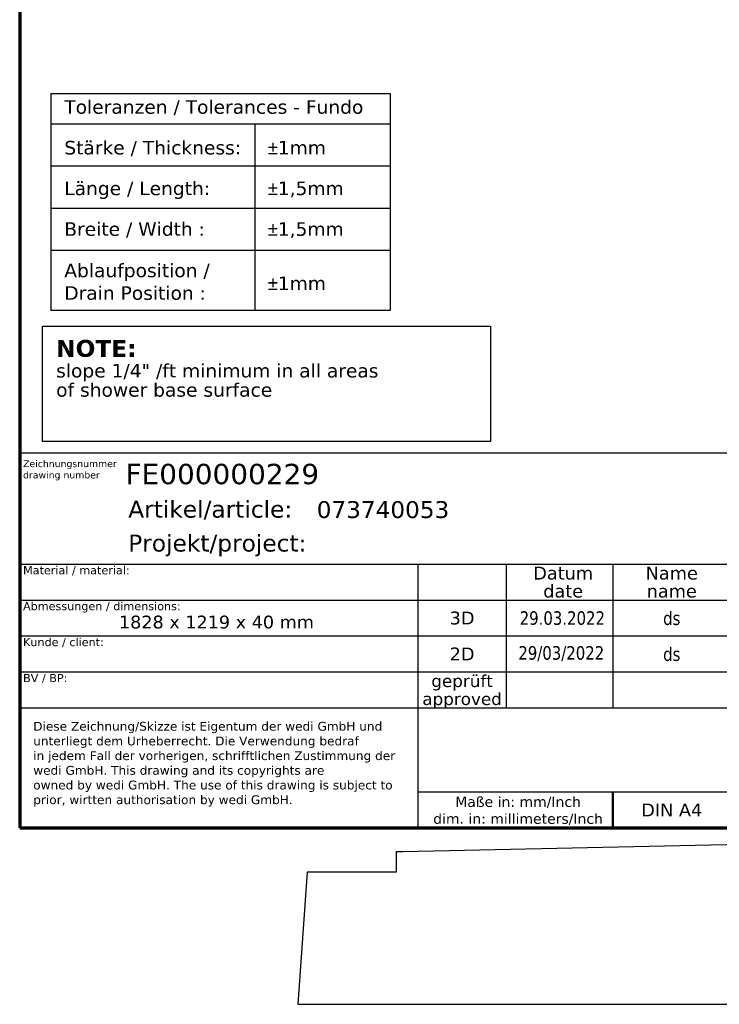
# Model space of a CAD drawing. Header units: millimetres. Extents: x -13710 to 13710, y -300 to 4365.
# Tile 2 of 13: x 300 to 1847, y -300 to 1878. Entities that reach past the tile are written whole.
import ezdxf
from ezdxf.enums import TextEntityAlignment as Align

# ---------------------------------------------------------------- set-up
doc = ezdxf.new("R2010")
doc.units = ezdxf.units.MM
doc.header["$LTSCALE"] = 15
doc.layers.get('0').update_dxf_attribs({"lineweight": 25})
for name, color, linetype, lineweight in [('AM_BOR', 7, 'Continuous', 25), ('Rahmen (ISO)', 7, 'Continuous', 70), ('Skizziergeometrie (ISO)', 7, 'Continuous', 25), ('Symbol (ISO)', 7, 'Continuous', 25), ('Titel (ISO)', 7, 'Continuous', 50)]:
    doc.layers.add(name, color=color, linetype=linetype, lineweight=lineweight)
doc.styles.add('Notiztext 3.5', font='verdana.ttf')
doc.styles.add('Pfeiltext', font='verdana.ttf')
doc.styles.get("Standard").update_dxf_attribs({"font": 'verdana.ttf'})
doc.styles.add('Textstil26', font='verdana.ttf')
doc.styles.add('Textstil27', font='verdana.ttf')
doc.styles.add('Textstil28', font='verdana.ttf')
doc.styles.add('Textstil30', font='verdana.ttf')
doc.styles.add('Textstil32', font='verdana.ttf', dxfattribs={"width": 0.8})
doc.styles.add('Textstil69', font='verdana.ttf')
doc.styles.add('Textstil76', font='verdana.ttf')
doc.styles.add('Textstil77', font='verdana.ttf')

# ---------------------------------------------------------------- blocks, each defined once
blk = doc.blocks.new('Ränder wedi_Zeichnungsrahmen')
at = {"layer": 'Rahmen (ISO)'}
for p, q in [((20, 291), (20, 6)), ((20, 6), (204, 6))]:
    blk.add_line(p, q, dxfattribs=at)
blk = doc.blocks.new('Schriftfelder wedi Standard - Inch_Zoll ohne Toleranz')
at = {"layer": 'AM_BOR', "color": 7}
for p, q in [((-4.84, 54), (-188.84, 54)), ((-188.84, 54), (-188.84, -1.25)), ((-188.84, 37.65), (-4.84, 37.65)), ((-130.14, 37.65), (-130.14, 18.45)), ((-117.14, 37.65), (-117.14, 16.45)), ((-101.44, 37.65), (-101.44, 16.45)), ((-188.84, 32.35), (-130.14, 32.35)), ((-188.84, 27.05), (-130.14, 27.05)), ((-188.84, 21.75), (-130.14, 21.75)), ((-130.14, 18.45), (-130.14, -1.25)), ((-188.84, 16.45), (-130.14, 16.45)), ((-130.14, 4.05), (-4.84, 4.05)), ((-188.84, -1.25), (-4.84, -1.25))]:
    blk.add_line(p, q, dxfattribs=at)
at = {"layer": 'AM_BOR'}
for p, q in [((-130.14, 32.35), (-84.04, 32.35)), ((-130.14, 27.05), (-84.04, 27.05)), ((-130.14, 21.75), (-84.04, 21.75)), ((-130.14, 16.45), (-84.04, 16.45))]:
    blk.add_line(p, q, dxfattribs=at)
at = {"layer": 'Titel (ISO)'}
blk.add_line((-101.44, 4.05), (-101.44, -1.25), dxfattribs=at)
at = {"layer": 'AM_BOR', "color": 7}
for s, p in [('Artikel/article:', (-172.84, 44.5)), ('Projekt/project:', (-172.84, 39.5))]:
    blk.add_text(s, height=2.5, dxfattribs=at).set_placement(p)
for s, height, style, p in [('Datum', 1.9, 'Textstil27', (-108.74, 36.32)), ('Name', 1.9, 'Textstil27', (-92.74, 36.32)), ('date', 1.9, 'Textstil27', (-108.74, 33.67)), ('name', 1.9, 'Textstil27', (-92.74, 33.67)), ('3D', 1.9, 'Textstil27', (-123.64, 29.7)), ('2D', 1.9, 'Textstil27', (-123.64, 24.4)), ('geprüft', 1.8, 'Textstil28', (-123.64, 20.42)), ('approved', 1.8, 'Textstil28', (-123.64, 17.77)), ('DIN A4', 1.9, 'Textstil27', (-92.74, 1.4))]:
    blk.add_text(s, height=height, dxfattribs=dict(at, style=style)).set_placement(p, align=Align.MIDDLE_CENTER)
at = {"layer": 'AM_BOR', "color": 7, "insert": (-115.39, 1.26), "char_height": 1.5, "width": 25.8686, "attachment_point": 5}
blk.add_mtext('\\fVerdana|b0|i0;\\H1.5000;Maße in: mm/Inch\\P\\fVerdana|b0|i0;\\H1.5000;dim. in: millimeters/Inch', dxfattribs=at)
at = {"layer": 'AM_BOR', "color": 7}
for tag, p, height, style in [('Zeichnungsnummer_001', (-173.24, 49.43), 3, 'Textstil30'), ('Artikelnummer_001', (-145.06, 44.44), 2.49, 'Textstil69')]:
    blk.add_attdef(tag, p, '', height=height, dxfattribs=dict(at, style=style))
blk.add_attdef('TITEL_001', (-75.72, 46.12), '', height=2.5, dxfattribs=at)
at = {"layer": 'AM_BOR', "color": 7, "style": 'Textstil69'}
blk.add_attdef('PROJEKT', text='', height=2.49, dxfattribs=at).set_placement((-144.84, 41.98), align=Align.TOP_LEFT)
at = {"layer": 'AM_BOR', "color": 7, "style": 'Textstil32', "width": 0.8}
for tag, p in [('ERSTELLUNGSDATUM_001', (-115.15, 28.7)), ('KONSTRUKTEUR_001', (-94.01, 28.67)), ('ERSTELLUNGSDATUM_001', (-115.35, 23.55)), ('KONSTRUKTEUR_001', (-94.01, 23.37))]:
    blk.add_attdef(tag, p, '', height=2, dxfattribs=at)
for tag, p in [('KONTROLLDATUM', (-108.74, 19.1)), ('KONTROLLIERT_VON', (-92.74, 19.1))]:
    blk.add_attdef(tag, text='', height=2, dxfattribs=at).set_placement(p, align=Align.MIDDLE_CENTER)
at = {"layer": 'Titel (ISO)', "color": 179, "true_color": 0x262659, "insert": (-188.34, 52.95), "char_height": 1, "attachment_point": 1, "line_spacing_factor": 0.999579, "style": 'Pfeiltext'}
blk.add_mtext('\\fVerdana|b0|i0;\\H1.0000;Zeichnungsnummer\\Pdrawing number', dxfattribs=at)
at = {"layer": 'Titel (ISO)', "style": 'Notiztext 3.5'}
for s, insert, char_height, attachment_point in [('\\fVerdana|b0|i0;\\H1.2000;Material / material:', (-188.34, 37.35), 1.2, 1), ('\\fVerdana|b0|i0;\\H1.2000;Abmessungen / dimensions:', (-188.34, 32.05), 1.2, 1), ('\\fVerdana|b0|i0;\\H1.8900;1828 x 1219 x 40 mm', (-159.84, 30.05), 1.89, 2), ('\\fVerdana|b0|i0;\\H1.2000;Kunde / client:', (-188.34, 26.75), 1.2, 1), ('\\fVerdana|b0|i0;\\H1.2000;BV / BP:', (-188.34, 21.45), 1.2, 1)]:
    blk.add_mtext(s, dxfattribs=dict(at, insert=insert, char_height=char_height, attachment_point=attachment_point))
at = {"layer": 'Titel (ISO)', "color": 179, "true_color": 0x262659, "insert": (-186.84, 14.39), "char_height": 1.3, "width": 54.3294, "attachment_point": 1, "line_spacing_factor": 0.999579, "style": 'Pfeiltext'}
blk.add_mtext('\\fVerdana|b0|i0;\\H1.3000;Diese Zeichnung/Skizze ist Eigentum der wedi GmbH und unterliegt dem Urheberrecht. Die Verwendung bedraf \\P\\fVerdana|b0|i0;\\H1.3000;in jedem Fall der vorherigen, schrifftlichen Zustimmung der wedi GmbH. This drawing and its copyrights are \\P\\fVerdana|b0|i0;\\H1.3000;owned by wedi GmbH. The use of this drawing is subject to prior, wirtten authorisation by wedi GmbH.', dxfattribs=at)
at = {"layer": 'Titel (ISO)', "color": 7, "style": 'Pfeiltext'}
blk.add_attdef('BESCHREIBUNG_001', (-70.66, 40.38), '', height=2, dxfattribs=at)
at = {"layer": 'Titel (ISO)'}
for tag, p, height, style in [('Anfänglicher_Ansichtsmaßstab_001', (-64.5, 33.84), 2.5, 'Textstil26'), ('REVISIONSNUMMER_001', (-74.88, -0.54), 1.79, 'Textstil77'), ('STATUS_001', (-52.63, -0.63), 1.79, 'Textstil77')]:
    blk.add_attdef(tag, p, '', height=height, dxfattribs=dict(at, style=style))
at = {"layer": 'Titel (ISO)', "style": 'Textstil26'}
blk.add_attdef('<MASSE3;>', text='', height=2.5, dxfattribs=at).set_placement((-26.84, 36.35), align=Align.TOP_LEFT)
at = {"layer": 'Titel (ISO)', "style": 'Textstil76'}
for tag, p in [('MATERIAL', (-159.84, 35.35)), ('FIRMA', (-159.84, 24.75)), ('Bauvorhaben', (-159.84, 19.45))]:
    blk.add_attdef(tag, text='', height=1.89, dxfattribs=at).set_placement(p, align=Align.TOP_CENTER)
blk = doc.blocks.new('Gefälle_Hinweis_USA')
at = {"layer": 'Skizziergeometrie (ISO)'}
for p, q in [((-33, 8.5), (33, 8.5)), ((-33, -8.5), (-33, 8.5)), ((33, 8.5), (33, -8.5)), ((33, -8.5), (-33, -8.5))]:
    blk.add_line(p, q, dxfattribs=at)
at = {"layer": 'Symbol (ISO)', "color": 179, "true_color": 0x262659, "insert": (-31, 6.5), "char_height": 2, "attachment_point": 1, "line_spacing_factor": 0.849368, "style": 'Pfeiltext'}
blk.add_mtext('{\\fVerdana|b1|i0|c0|p34;\\H1.25x;NOTE:\\P\\fVerdana|b0|i0|c0|p34;\\H0.8x;slope 1/4" /ft minimum in all areas\\H1.31978x; \\H0.7577x;\\Pof shower base surface\\H1.16945x; \\H0.8551x;\\P \\H1.13765x; }', dxfattribs=at)
blk = doc.blocks.new('Kundentoleranzen Fundo')
at = {"layer": 'Skizziergeometrie (ISO)'}
for p, q in [((-25, 16), (25, 16)), ((-25, 16), (-25, -16)), ((25, 16), (25, -16)), ((-25, 11.5), (25, 11.5)), ((5.1, 11.5), (5.1, -16)), ((-25, 5.3), (25, 5.3)), ((-25, -0.9), (25, -0.9)), ((-25, -7.1), (25, -7.1)), ((25, -16), (-25, -16))]:
    blk.add_line(p, q, dxfattribs=at)
at = {"layer": 'Symbol (ISO)', "color": 7, "char_height": 2, "attachment_point": 1, "style": 'Pfeiltext'}
for s, insert in [('\\fVerdana|b0|i0;Toleranzen / Tolerances - Fundo', (-23, 15)), ('\\fVerdana|b0|i0;Stärke / Thickness:', (-23, 9)), ('\\fAIGDT|b0|i0;\\H2.0000;`\\fVerdana|b0|i0;\\H2.0000;1mm', (7, 9)), ('\\fVerdana|b0|i0;Länge / Length:', (-23, 3)), ('\\fAIGDT|b0|i0;\\H2.0000;`\\fVerdana|b0|i0;\\H2.0000;1,5mm', (7, 3)), ('\\fVerdana|b0|i0;Breite / Width :', (-23, -3)), ('\\fAIGDT|b0|i0;\\H2.0000;`\\fVerdana|b0|i0;\\H2.0000;1,5mm', (7, -3)), ('\\fAIGDT|b0|i0;\\H2.0000;`\\fVerdana|b0|i0;\\H2.0000;1mm', (7, -11))]:
    blk.add_mtext(s, dxfattribs=dict(at, insert=insert))
at = {"layer": 'Symbol (ISO)', "color": 7, "insert": (-23, -9.1), "char_height": 2, "attachment_point": 1, "line_spacing_factor": 0.999579, "style": 'Pfeiltext'}
blk.add_mtext('\\fVerdana|b0|i0;Ablaufposition / \\P\\fVerdana|b0|i0;Drain Position :', dxfattribs=at)

msp = doc.modelspace()

# ---------------------------------------------------------------- linework, layer by layer
for p, q in [((13519.3, 300), (1147.3, 37.5)), ((1132.5, 37.5), (1132.5, -7.5)), ((1147.3, 37.5), (1132.5, 37.5)), ((935.45, -7.5), (915, -300)), ((1132.5, -7.5), (935.45, -7.5)), ((915, -300), (13710, -300))]:
    msp.add_line(p, q)

# ---------------------------------------------------------------- block references
at = {"xscale": 15, "yscale": 15, "zscale": 15}
for name, p in [('Ränder wedi_Zeichnungsrahmen', (0, 0)), ('Kundentoleranzen Fundo', (743.61, 1474.54)), ('Gefälle_Hinweis_USA', (845.57, 1071.92))]:
    msp.add_blockref(name, p, dxfattribs=at)
ref = msp.add_blockref('Schriftfelder wedi Standard - Inch_Zoll ohne Toleranz', (3132.53, 108.82), dxfattribs=dict(xscale=15, yscale=15, zscale=15))
ref.add_attrib('KONSTRUKTEUR_001', 'ds', (1722.42, 459.39), dxfattribs={"layer": 'AM_BOR', "color": 7, "height": 30, "style": 'Textstil32', "width": 0.8})
ref.add_attrib('ERSTELLUNGSDATUM_001', '29.03.2022', (1405.32, 539.25), dxfattribs={"layer": 'AM_BOR', "color": 7, "height": 30, "style": 'Textstil32', "width": 0.8})
ref.add_attrib('KONSTRUKTEUR_001', 'ds', (1722.42, 538.89), dxfattribs={"layer": 'AM_BOR', "color": 7, "height": 30, "style": 'Textstil32', "width": 0.8})
ref.add_attrib('ERSTELLUNGSDATUM_001', '29/03/2022', (1402.34, 462.14), dxfattribs={"layer": 'AM_BOR', "color": 7, "height": 30, "style": 'Textstil32', "width": 0.8})
ref.add_attrib('Zeichnungsnummer_001', 'FE000000229', (533.96, 850.31), dxfattribs={"layer": 'AM_BOR', "color": 7, "height": 45, "style": 'Textstil30'})
ref.add_attrib('Artikelnummer_001', '073740053', (956.57, 775.47), dxfattribs={"layer": 'AM_BOR', "color": 7, "height": 37.31, "style": 'Textstil69'})

doc.saveas('drawing.dxf')
